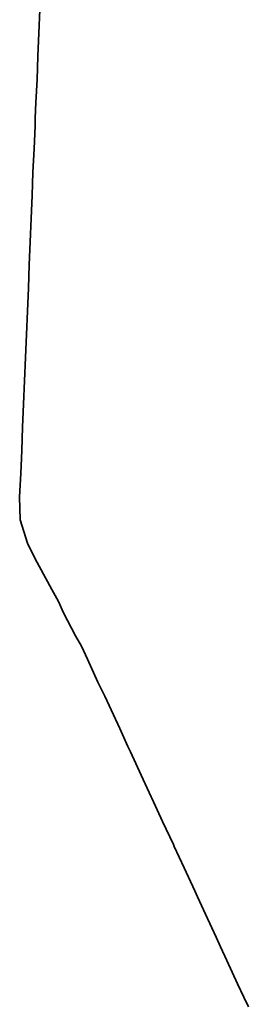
# Model space of a CAD drawing. Header units: metres. Extents: x -6552 to -6384, y 5654608 to 5654799.
# Tile 52 of 68: x -6471.04 to -6468.58, y 5654717.4 to 5654728.02. Entities that reach past the tile are written whole.
import ezdxf

# ---------------------------------------------------------------- set-up
doc = ezdxf.new("R2010")
doc.units = ezdxf.units.M
doc.header["$LTSCALE"] = 0.5
doc.layers.add('V-TOPO-MAJR', color=34, linetype='Continuous', lineweight=35)

msp = doc.modelspace()

# ---------------------------------------------------------------- linework, layer by layer
at = {"layer": 'V-TOPO-MAJR'}
msp.add_lwpolyline([(-6470.828, 5654728.125), (-6470.837, 5654727.875), (-6470.847, 5654727.625), (-6470.856, 5654727.375), (-6470.869, 5654727.125), (-6470.875, 5654726.958), (-6470.878, 5654726.875), (-6470.887, 5654726.625), (-6470.9, 5654726.375), (-6470.909, 5654726.125), (-6470.919, 5654725.875), (-6470.931, 5654725.625), (-6470.941, 5654725.375), (-6470.95, 5654725.125), (-6470.961, 5654724.875), (-6470.971, 5654724.625), (-6470.981, 5654724.375), (-6470.991, 5654724.125), (-6471.002, 5654723.875), (-6471.012, 5654723.625), (-6471.022, 5654723.375), (-6471.032, 5654723.125), (-6471.044, 5654722.875), (-6471.039, 5654722.625), (-6470.959, 5654722.375), (-6470.875, 5654722.206), (-6470.832, 5654722.125), (-6470.695, 5654721.875), (-6470.625, 5654721.744), (-6470.571, 5654721.625), (-6470.44, 5654721.375), (-6470.375, 5654721.263), (-6470.312, 5654721.125), (-6470.201, 5654720.875), (-6470.125, 5654720.724), (-6470.079, 5654720.625), (-6469.964, 5654720.375), (-6469.875, 5654720.182), (-6469.849, 5654720.125), (-6469.733, 5654719.875), (-6469.625, 5654719.641), (-6469.618, 5654719.625), (-6469.501, 5654719.375), (-6469.385, 5654719.125), (-6469.375, 5654719.104), (-6469.269, 5654718.875), (-6469.154, 5654718.625), (-6469.125, 5654718.562), (-6469.038, 5654718.375), (-6468.923, 5654718.125), (-6468.875, 5654718.021), (-6468.808, 5654717.875), (-6468.692, 5654717.625), (-6468.625, 5654717.479), (-6468.576, 5654717.375)], dxfattribs=at)

doc.saveas('drawing.dxf')
